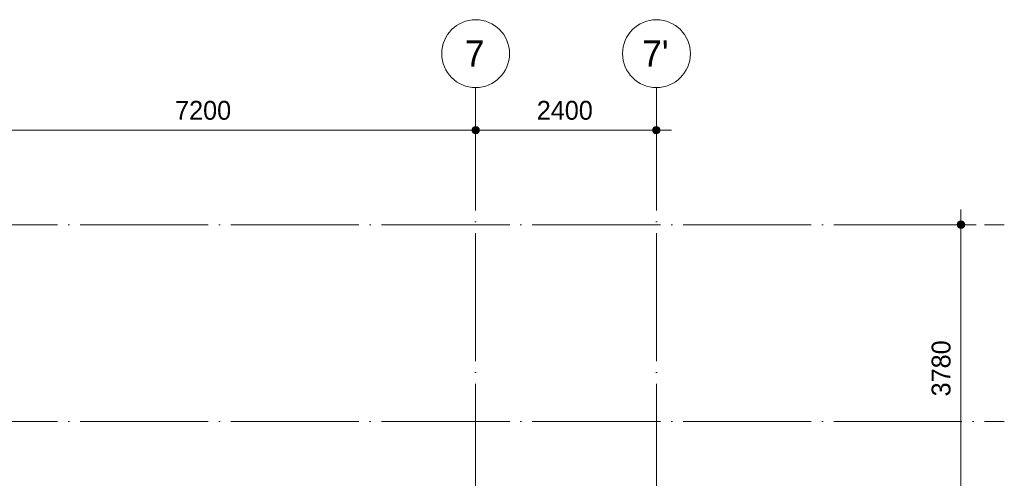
# Model space of a CAD drawing. Header units: millimetres. Extents: x 4517 to 474157, y -4632 to 9900.
# Tile 18 of 114: x 145332 to 158399, y 3815 to 9900. Entities that reach past the tile are written whole.
import ezdxf

# ---------------------------------------------------------------- set-up
doc = ezdxf.new("R2010")
doc.units = ezdxf.units.MM
doc.linetypes.add('WSP_stramienlijn', pattern=[2000, 1700, -150, 0, -150])
for name, color, linetype, lineweight in [('00_maatvoering', 8, 'Continuous', 13), ('00_maatvoering-100', 8, 'Continuous', 13), ('07_stramien', 4, 'Continuous', 13), ('07_stramien - levels', 7, 'Continuous', 13)]:
    doc.layers.add(name, color=color, linetype=linetype, lineweight=lineweight)
doc.styles.add('Revittext', font='txt', dxfattribs={"height": 250})
doc.styles.add('Revittext_2', font='txt', dxfattribs={"height": 350})
doc.dimstyles.new('WSP_25_-_transparant', dxfattribs={"dimscale": 304.8, "dimtxt": 252.223969, "dimasz": 1.312336, "dimexe": 0.656168, "dimexo": 0.0625, "dimgap": 0.213255, "dimtad": 1, "dimdec": 0, "dimzin": 0, "dimdsep": 46, "dimtxsty": 'Revittext', "dimblk1": 'DOTSMALL', "dimblk2": 'DOTSMALL', "dimsah": 1, "dimcen": 0.09, "dimdle": 0.656168, "dimazin": 0, "dimtfac": 1, "dimtdec": 4, "dimtix": 1, "dimtmove": 0, "dimatfit": 3, "dimfxl": 0.656168, "dimfxlon": 1, "dimtvp": 1, "dimtolj": 1, "dimtzin": 0, "dimarcsym": 2})

# ---------------------------------------------------------------- blocks, each defined once
blk = doc.blocks.new('Grid - Stramienbol 9_0mm-3500-as C')
at = {"layer": '07_stramien'}
blk.add_circle((5000, 9450), 450, dxfattribs=at)
blk = doc.blocks.new('DIMBLOCK34-as C')
at = {"layer": '00_maatvoering-100'}
h = blk.add_hatch(color=256, dxfattribs=at)
edge = h.paths.add_edge_path()
edge.add_arc((144182, 8434), 50, 0, 360)
h = blk.add_hatch(color=256, dxfattribs=at)
edge = h.paths.add_edge_path()
edge.add_arc((151382, 8434), 50, 0, 360)
for p, q in [((144182, 8634), (144182, 8234)), ((144182, 8434), (144182, 8634)), ((151382, 8634), (151382, 8234)), ((151382, 8434), (151382, 8634)), ((144182, 8434), (151382, 8434))]:
    blk.add_line(p, q, dxfattribs=at)
for centre in [(144182, 8434), (151382, 8434)]:
    blk.add_circle(centre, 50, dxfattribs=at)
at = {"layer": '00_maatvoering-100', "color": 0, "insert": (147394, 8823), "char_height": 250, "width": 931.29, "attachment_point": 1, "line_spacing_factor": 0.931288, "style": 'Revittext'}
blk.add_mtext('7200', dxfattribs=at)
blk = doc.blocks.new('_DotSmall')
at = {"color": 0, "linetype": 'ByBlock', "const_width": 0.5}
blk.add_lwpolyline([(-0.0625, 0, 1), (0.0625, 0, 1)], format="xyb", close=True, dxfattribs=at)
blk = doc.blocks.new('DIMBLOCK35-as C')
at = {"layer": '00_maatvoering-100'}
h = blk.add_hatch(color=256, dxfattribs=at)
edge = h.paths.add_edge_path()
edge.add_arc((151382, 8434), 50, 0, 360)
h = blk.add_hatch(color=256, dxfattribs=at)
edge = h.paths.add_edge_path()
edge.add_arc((153782, 8434), 50, 0, 360)
for p, q in [((151382, 8634), (151382, 8234)), ((151382, 8434), (151382, 8634)), ((153782, 8634), (153782, 8234)), ((153782, 8434), (153782, 8634)), ((151382, 8434), (153982, 8434))]:
    blk.add_line(p, q, dxfattribs=at)
for centre in [(151382, 8434), (153782, 8434)]:
    blk.add_circle(centre, 50, dxfattribs=at)
at = {"layer": '00_maatvoering-100', "color": 0, "insert": (152194, 8823), "char_height": 250, "width": 931.29, "attachment_point": 1, "line_spacing_factor": 0.931288, "style": 'Revittext'}
blk.add_mtext('2400', dxfattribs=at)
blk = doc.blocks.new('DIMBLOCK44-as C')
at = {"layer": '00_maatvoering-100'}
h = blk.add_hatch(color=256, dxfattribs=at)
edge = h.paths.add_edge_path()
edge.add_arc((157823, 7180), 50, 0, 360)
h = blk.add_hatch(color=256, dxfattribs=at)
edge = h.paths.add_edge_path()
edge.add_arc((157823, 3400), 50, 0, 360)
for p, q in [((157823, 7380), (157823, 3400)), ((158023, 7180), (157623, 7180)), ((157823, 7180), (158023, 7180)), ((158023, 3400), (157623, 3400)), ((157823, 3400), (158023, 3400))]:
    blk.add_line(p, q, dxfattribs=at)
for centre in [(157823, 7180), (157823, 3400)]:
    blk.add_circle(centre, 50, dxfattribs=at)
at = {"layer": '00_maatvoering-100', "color": 0, "insert": (157434, 4902), "char_height": 250, "width": 931.29, "attachment_point": 1, "rotation": 90, "line_spacing_factor": 0.931288, "style": 'Revittext'}
blk.add_mtext('3780', dxfattribs=at)

msp = doc.modelspace()

# ---------------------------------------------------------------- linework, layer by layer
at = {"layer": '07_stramien', "linetype": 'WSP_stramienlijn'}
for p, q in [((151382.3, -4631.6), (151382.3, 9000)), ((153782.3, -4631.6), (153782.3, 9000))]:
    msp.add_line(p, q, dxfattribs=at)
at = {"layer": '07_stramien - levels', "linetype": 'WSP_stramienlijn'}
for p, q in [((106132.2, 7180), (158398.7, 7180)), ((106132.2, 4570), (158398.7, 4570))]:
    msp.add_line(p, q, dxfattribs=at)

# ---------------------------------------------------------------- block references
at = {"layer": '07_stramien'}
for p in [(146382.3, 0), (148782.3, 0)]:
    msp.add_blockref('Grid - Stramienbol 9_0mm-3500-as C', p, dxfattribs=at)

# ---------------------------------------------------------------- texts
at = {"layer": '07_stramien', "char_height": 350, "attachment_point": 1, "style": 'Revittext_2'}
for s, insert, width in [('7', (151239.7, 9625.6), 336.709), ("7'", (153593.7, 9625.6), 448.945)]:
    msp.add_mtext(s, dxfattribs=dict(at, insert=insert, width=width))

# ---------------------------------------------------------------- dimensions: what is measured, and where the dimension line sits
at = {"layer": '00_maatvoering'}
for base, p1, p2, override, picture, middle in [((151382.3, 8434.4), (144182.3, 8634.4), (151382.3, 8634.4), {"dimpost": '<>', "dimfxl": 7200}, 'DIMBLOCK34-as C', (147782.3, 8627.1)), ((153782.3, 8434.4), (151382.3, 8634.4), (153782.3, 8634.4), {"dimpost": '<>', "dimfxl": 2400}, 'DIMBLOCK35-as C', (152582.3, 8627.1))]:
    dim = msp.add_linear_dim(base=base, p1=p1, p2=p2, dimstyle='WSP_25_-_transparant', override=override, dxfattribs=at)
    dim.commit()
    dim.dimension.update_dxf_attribs({"geometry": picture, "text_midpoint": middle})
dim = msp.add_linear_dim(base=(157822.8, 3400), p1=(158022.8, 7180), p2=(158022.8, 3400), angle=90, dimstyle='WSP_25_-_transparant', override={"dimpost": '<>', "dimfxl": 3780}, dxfattribs=at)
dim.commit()
dim.dimension.update_dxf_attribs({"geometry": 'DIMBLOCK44-as C', "text_midpoint": (157630, 5290)})

doc.saveas('drawing.dxf')
